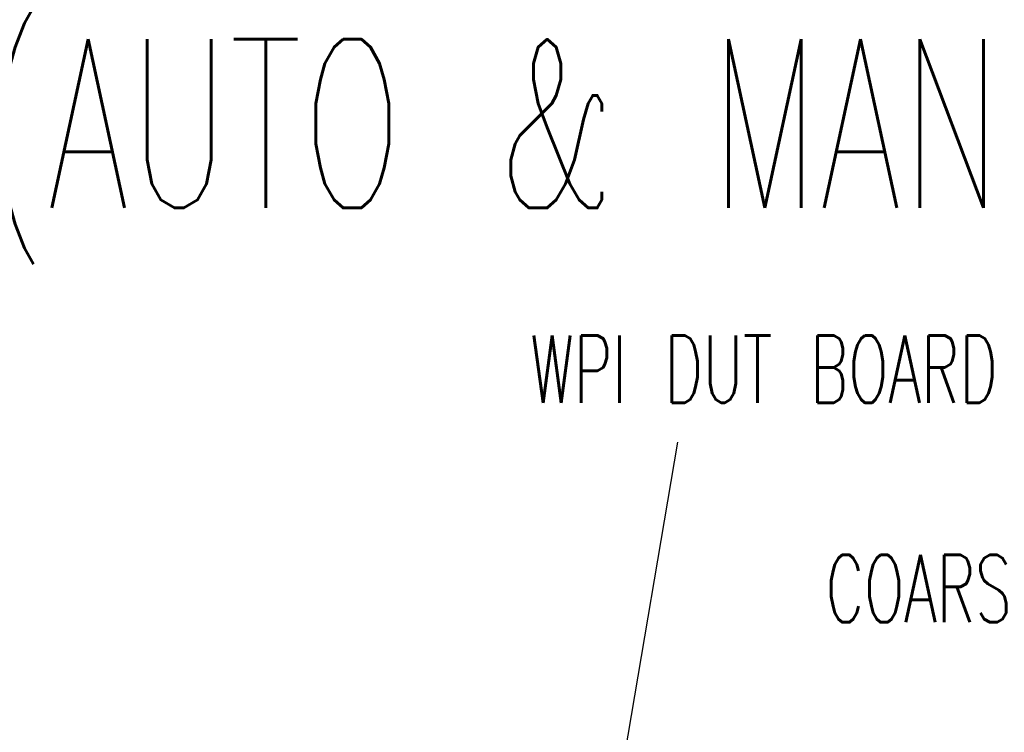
# Model space of a CAD drawing. Extents: x -1763 to 4575, y -3429 to 1051.
# Tile 42 of 193: x 25 to 258, y -2354 to -2185. Entities that reach past the tile are written whole.
import ezdxf

# ---------------------------------------------------------------- set-up
doc = ezdxf.new("R2010")
doc.units = 0
doc.layers.add('1', color=7, linetype='CONTINUOUS')
doc.styles.add('CONVERTER_2', font='txt.shx', dxfattribs={"width": 0.63})
doc.dimstyles.get("Standard").update_dxf_attribs({"dimtxt": 0.18, "dimasz": 0.18, "dimexe": 0.18, "dimexo": 0.0625, "dimgap": 0.09, "dimtad": 0, "dimtih": 1, "dimtoh": 1, "dimdec": 4, "dimzin": 0, "dimtxsty": 'STANDARD', "dimcen": 0.09, "dimazin": 3, "dimtfac": 1, "dimtdec": 4, "dimtofl": 0, "dimtmove": 0, "dimatfit": 3, "dimtolj": 1, "dimtzin": 0})

# ---------------------------------------------------------------- blocks, each defined once
blk = doc.blocks.new('Z-STACK', base_point=(-660.97, -2613.08))
at = {"layer": '1', "color": 7, "style": 'CONVERTER_2', "width": 0.63}
blk.add_text('Z-STACK INFORMATION FOR 9.5" WPI (AUTO & MANUAL), SEE DRAWINGS:', height=40, dxfattribs=at).set_placement((-660.97, -2229.5))
at = {"layer": '1', "color": 1, "style": 'CONVERTER_2', "width": 0.63}
for s, p in [('WPI DUT BOARD STIFFENER', (145.88, -2275.71)), ('COARSE ALIGNMENT PIN', (215.97, -2327.76))]:
    blk.add_text(s, height=16, dxfattribs=at).set_placement(p)
at = {"layer": '1', "color": 1, "linetype": 'CONTINUOUS', "has_arrowhead": 0}
blk.add_leader([(152.11, -2454.59), (180.85, -2285.04)], dimstyle='Standard', dxfattribs=at)

msp = doc.modelspace()

# ---------------------------------------------------------------- block references
at = {"layer": '1'}
msp.add_blockref('Z-STACK', (-660.97, -2613.08), dxfattribs=at)

doc.saveas('drawing.dxf')
